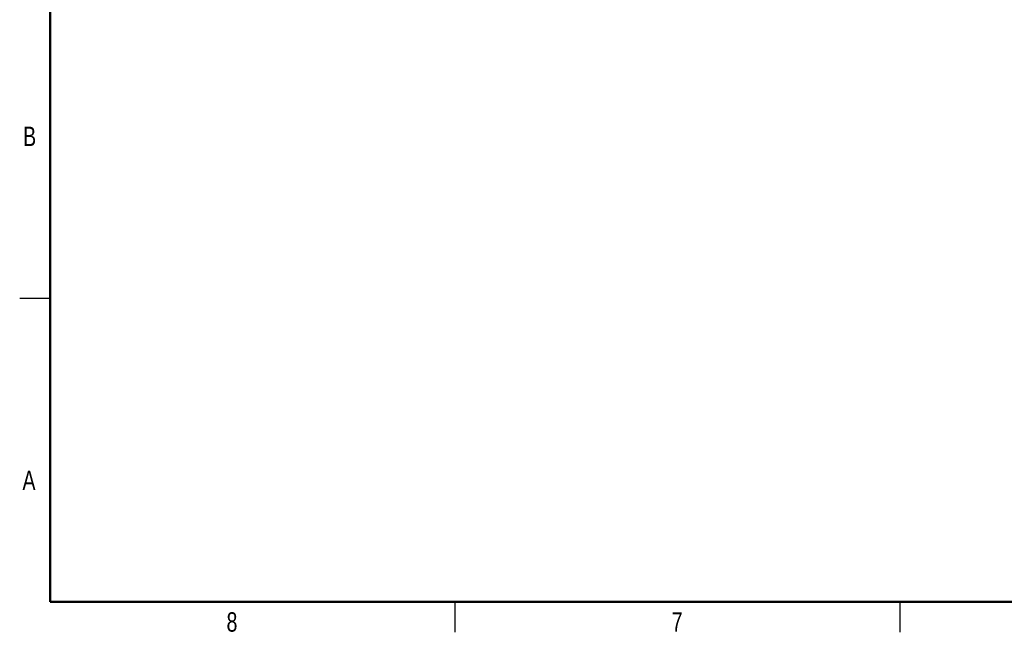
# Model space of a CAD drawing. Header units: inches. Extents: x 0.1 to 43.9, y 0.1 to 33.9.
# Tile 1 of 50: x 0.1 to 12.3, y 0.1 to 7.7. Entities that reach past the tile are written whole.
import ezdxf

# ---------------------------------------------------------------- set-up
doc = ezdxf.new("R2010")
doc.units = ezdxf.units.IN
doc.header["$MEASUREMENT"] = 0
doc.styles.add('SLDTEXTSTYLE0', font='TXT', dxfattribs={"width": 0.75})

msp = doc.modelspace()

# ---------------------------------------------------------------- linework, layer by layer
at = {"color": 7, "linetype": 'Continuous', "lineweight": 50}
for p, q in [((0.5, 0.5), (0.5, 33.5)), ((43.5, 0.5), (0.5, 0.5))]:
    msp.add_line(p, q, dxfattribs=at)
at = {"color": 7, "linetype": 'Continuous', "lineweight": 25}
for p, q in [((0.5, 4.25), (0.125, 4.25)), ((5.5, 0.5), (5.5, 0.125)), ((11, 0.5), (11, 0.125))]:
    msp.add_line(p, q, dxfattribs=at)

# ---------------------------------------------------------------- texts
at = {"color": 7, "linetype": 'Continuous', "lineweight": 0, "char_height": 0.24, "attachment_point": 2, "style": 'SLDTEXTSTYLE0'}
for s, insert in [('B', (0.248, 6.374)), ('A', (0.24, 2.124)), ('8', (2.748, 0.373)), ('7', (8.248, 0.373))]:
    msp.add_mtext(s, dxfattribs=dict(at, insert=insert))

doc.saveas('drawing.dxf')
